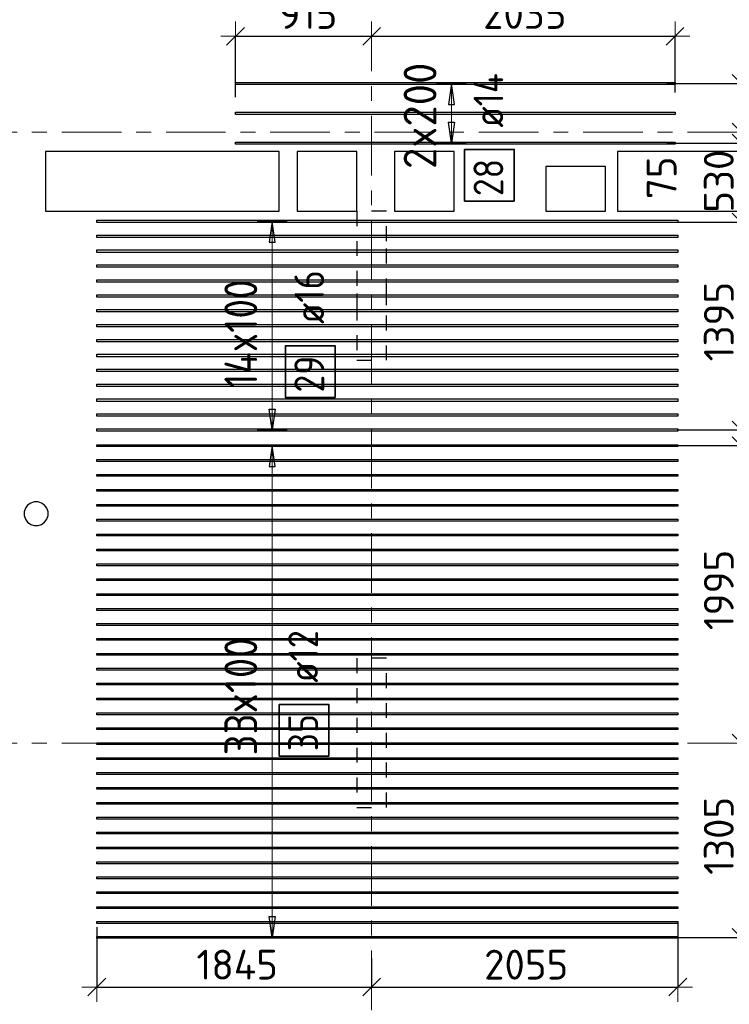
# Model space of a CAD drawing. Header units: metres. Extents: x -38 to 107, y -15 to 21.
# Tile 32 of 167: x 39.09 to 43.85, y 1.55 to 8.16. Entities that reach past the tile are written whole.
import ezdxf

# ---------------------------------------------------------------- set-up
doc = ezdxf.new("R2010")
doc.units = ezdxf.units.M
doc.header["$PDMODE"] = 65
for name, pattern in [('______11', [0.5, 0.4, -0.05, 0, -0.05]), ('______2', [0.0405, 0.03, -0.0105]), ('______5', [1.1, 0.8, -0.1, 0.1, -0.1])]:
    doc.linetypes.add(name, pattern=pattern)
for name, color, linetype, lineweight in [('XR$2$Осевая линия (1)', 7, '______5', 13), ('XR$4$Перекрытие (1)', 7, 'Continuous', 35), ('XR$4$Размерная линия (1)', 7, 'Continuous', 13)]:
    doc.layers.add(name, color=color, linetype=linetype, lineweight=lineweight)
doc.layers.add('XR$4$Арм.стержн.Доп. Арм верхн.зоны Х', color=7, linetype='Continuous', lineweight=35, true_color=0x8c8cff)
doc.layers.add('XR$6$Стена_ бетон несущ.', color=7, linetype='Continuous', lineweight=70, true_color=0xb4b496)
doc.styles.add('ISOCPEUR', font='txt')
doc.dimstyles.new('DIMSTYLE_3', dxfattribs={"dimtxt": 0.2, "dimasz": 0.2, "dimexe": 0, "dimexo": 0, "dimgap": 0.1, "dimtad": 2, "dimdec": 0, "dimlfac": 1000, "dimrnd": 5, "dimzin": 12, "dimdsep": 46, "dimtxsty": 'ISOCPEUR', "dimblk1": 'ALL_ML_STRICH', "dimblk2": 'ALL_ML_STRICH', "dimsah": 1, "dimcen": 0, "dimclrd": 7, "dimclre": 256, "dimclrt": 7, "dimadec": 0, "dimazin": 0, "dimtfac": 1, "dimtdec": 0, "dimtix": 1, "dimtmove": 2, "dimatfit": 3, "dimfxl": 0, "dimtzin": 0, "dimlwd": 0, "dimlwe": -3, "dimarcsym": 0})
doc.dimstyles.new('DIMSTYLE_33', dxfattribs={"dimtxt": 0.2, "dimasz": 0.2, "dimexe": 0, "dimexo": 0, "dimgap": 0.1, "dimtad": 2, "dimdec": 0, "dimlfac": 1000, "dimrnd": 5, "dimzin": 12, "dimdsep": 46, "dimtxsty": 'ISOCPEUR', "dimblk1": 'ALL_ML_STRICH', "dimblk2": 'ALL_ML_STRICH', "dimsah": 1, "dimcen": 0, "dimclrd": 7, "dimclre": 256, "dimclrt": 7, "dimadec": 0, "dimazin": 0, "dimtfac": 1, "dimtdec": 0, "dimtix": 1, "dimtmove": 2, "dimatfit": 3, "dimfxl": 0, "dimtvp": 1.2, "dimtzin": 0, "dimlwd": 0, "dimlwe": -3, "dimarcsym": 0})
doc.dimstyles.new('DIMSTYLE_34', dxfattribs={"dimtxt": 0.2, "dimasz": 0.2, "dimexe": 0, "dimexo": 0, "dimgap": 0.1, "dimtad": 0, "dimdec": 0, "dimlfac": 1000, "dimrnd": 5, "dimzin": 12, "dimdsep": 46, "dimtxsty": 'ISOCPEUR', "dimblk1": 'ALL_ML_STRICH', "dimblk2": 'ALL_ML_STRICH', "dimsah": 1, "dimcen": 0, "dimclrd": 7, "dimclre": 256, "dimclrt": 7, "dimadec": 0, "dimazin": 0, "dimtfac": 1, "dimtdec": 0, "dimtix": 1, "dimtmove": 2, "dimatfit": 3, "dimfxl": 0, "dimtvp": 1.2, "dimtzin": 0, "dimlwd": 0, "dimlwe": -3, "dimarcsym": 0})

# ---------------------------------------------------------------- blocks, each defined once
blk = doc.blocks.new('ALL_ML_STRICH')
at = {"color": 0, "linetype": 'ByBlock', "lineweight": -2}
for p, q in [((0, -0.5), (0, 0.5)), ((-1, 0), (0.5, 0)), ((-0.3, -0.3), (0.3, 0.3))]:
    blk.add_line(p, q, dxfattribs=at)
blk = doc.blocks.new('*D299')
at = {"layer": 'DEFPOINTS', "color": 7, "linetype": 'Continuous', "lineweight": 13, "transparency": 33554687}
for p in [(39.605, 2.0855), (41.45, 1.8746), (39.605, 1.6643)]:
    blk.add_point(p, dxfattribs=at)
at = {"layer": 'XR$4$Размерная линия (1)', "color": 9, "linetype": 'Continuous', "lineweight": -2, "true_color": 0xc7c7c7, "transparency": 33554687}
for p, q in [((39.605, 2.0655), (39.605, 1.6643)), ((41.45, 1.8546), (41.45, 1.6643))]:
    blk.add_line(p, q, dxfattribs=at)
at = {"layer": 'XR$4$Размерная линия (1)', "color": 7, "linetype": 'Continuous', "lineweight": -2, "transparency": 33554687}
blk.add_line((39.605, 1.6643), (41.45, 1.6643), dxfattribs=at)
at = {"layer": 'XR$4$Размерная линия (1)', "color": 7, "linetype": 'Continuous', "lineweight": 13, "transparency": 33554687, "xscale": 0.2, "yscale": 0.2, "zscale": 0.2, "rotation": 180}
blk.add_blockref('ALL_ML_STRICH', (39.605, 1.6643), dxfattribs=at)
at = {"layer": 'XR$4$Размерная линия (1)', "color": 7, "linetype": 'Continuous', "lineweight": 13, "transparency": 33554687, "xscale": 0.2, "yscale": 0.2, "zscale": 0.2}
blk.add_blockref('ALL_ML_STRICH', (41.45, 1.6643), dxfattribs=at)
at = {"layer": 'XR$4$Размерная линия (1)', "color": 7, "linetype": 'Continuous', "lineweight": 13, "transparency": 33554687, "insert": (40.5475, 1.8143), "char_height": 0.2, "width": 0.8, "attachment_point": 5, "style": 'ISOCPEUR'}
blk.add_mtext('\\A1;{1845}', dxfattribs=at)
blk = doc.blocks.new('*D300')
at = {"layer": 'DEFPOINTS', "color": 7, "linetype": 'Continuous', "lineweight": 13, "transparency": 33554687}
for p in [(43.505, 2.1098), (41.45, 1.8746), (41.45, 1.6643)]:
    blk.add_point(p, dxfattribs=at)
at = {"layer": 'XR$4$Размерная линия (1)', "color": 9, "linetype": 'Continuous', "lineweight": -2, "true_color": 0xc7c7c7, "transparency": 33554687}
for p, q in [((43.505, 2.0898), (43.505, 1.6643)), ((41.45, 1.8546), (41.45, 1.6643))]:
    blk.add_line(p, q, dxfattribs=at)
at = {"layer": 'XR$4$Размерная линия (1)', "color": 7, "linetype": 'Continuous', "lineweight": -2, "transparency": 33554687}
blk.add_line((41.45, 1.6643), (43.505, 1.6643), dxfattribs=at)
at = {"layer": 'XR$4$Размерная линия (1)', "color": 7, "linetype": 'Continuous', "lineweight": 13, "transparency": 33554687, "xscale": 0.2, "yscale": 0.2, "zscale": 0.2, "rotation": 180}
blk.add_blockref('ALL_ML_STRICH', (41.45, 1.6643), dxfattribs=at)
at = {"layer": 'XR$4$Размерная линия (1)', "color": 7, "linetype": 'Continuous', "lineweight": 13, "transparency": 33554687, "xscale": 0.2, "yscale": 0.2, "zscale": 0.2}
blk.add_blockref('ALL_ML_STRICH', (43.505, 1.6643), dxfattribs=at)
at = {"layer": 'XR$4$Размерная линия (1)', "color": 7, "linetype": 'Continuous', "lineweight": 13, "transparency": 33554687, "insert": (42.4875, 1.8143), "char_height": 0.2, "width": 0.8, "attachment_point": 5, "style": 'ISOCPEUR'}
blk.add_mtext('\\A1;{2055}', dxfattribs=at)
blk = doc.blocks.new('*D387')
at = {"layer": 'DEFPOINTS', "color": 7, "linetype": 'Continuous', "lineweight": 13, "transparency": 33554687}
for p in [(40.5369, 8.0441), (41.45, 8.0213), (40.5369, 7.6158)]:
    blk.add_point(p, dxfattribs=at)
at = {"layer": 'XR$4$Размерная линия (1)', "color": 9, "linetype": 'Continuous', "lineweight": -2, "true_color": 0xc7c7c7, "transparency": 33554687}
for p, q in [((40.5369, 7.6358), (40.5369, 8.0441)), ((41.45, 8.0413), (41.45, 8.0441))]:
    blk.add_line(p, q, dxfattribs=at)
at = {"layer": 'XR$4$Размерная линия (1)', "color": 7, "linetype": 'Continuous', "lineweight": -2, "transparency": 33554687}
blk.add_line((40.5369, 8.0441), (41.45, 8.0441), dxfattribs=at)
at = {"layer": 'XR$4$Размерная линия (1)', "color": 7, "linetype": 'Continuous', "lineweight": 13, "transparency": 33554687, "xscale": 0.2, "yscale": 0.2, "zscale": 0.2, "rotation": 180}
blk.add_blockref('ALL_ML_STRICH', (40.5369, 8.0441), dxfattribs=at)
at = {"layer": 'XR$4$Размерная линия (1)', "color": 7, "linetype": 'Continuous', "lineweight": 13, "transparency": 33554687, "xscale": 0.2, "yscale": 0.2, "zscale": 0.2}
blk.add_blockref('ALL_ML_STRICH', (41.45, 8.0441), dxfattribs=at)
at = {"layer": 'XR$4$Размерная линия (1)', "color": 7, "linetype": 'Continuous', "lineweight": 13, "transparency": 33554687, "insert": (41.0234, 8.1941), "char_height": 0.2, "width": 0.6, "attachment_point": 5, "style": 'ISOCPEUR'}
blk.add_mtext('\\A1;{915}', dxfattribs=at)
blk = doc.blocks.new('*D388')
at = {"layer": 'DEFPOINTS', "color": 7, "linetype": 'Continuous', "lineweight": 13, "transparency": 33554687}
for p in [(41.45, 8.0441), (41.45, 8.0213), (43.4869, 7.6462)]:
    blk.add_point(p, dxfattribs=at)
at = {"layer": 'XR$4$Размерная линия (1)', "color": 9, "linetype": 'Continuous', "lineweight": -2, "true_color": 0xc7c7c7, "transparency": 33554687}
for p, q in [((41.45, 8.0413), (41.45, 8.0441)), ((43.4869, 7.6662), (43.4869, 8.0441))]:
    blk.add_line(p, q, dxfattribs=at)
at = {"layer": 'XR$4$Размерная линия (1)', "color": 7, "linetype": 'Continuous', "lineweight": -2, "transparency": 33554687}
blk.add_line((41.45, 8.0441), (43.4869, 8.0441), dxfattribs=at)
at = {"layer": 'XR$4$Размерная линия (1)', "color": 7, "linetype": 'Continuous', "lineweight": 13, "transparency": 33554687, "xscale": 0.2, "yscale": 0.2, "zscale": 0.2, "rotation": 180}
blk.add_blockref('ALL_ML_STRICH', (41.45, 8.0441), dxfattribs=at)
at = {"layer": 'XR$4$Размерная линия (1)', "color": 7, "linetype": 'Continuous', "lineweight": 13, "transparency": 33554687, "xscale": 0.2, "yscale": 0.2, "zscale": 0.2}
blk.add_blockref('ALL_ML_STRICH', (43.4869, 8.0441), dxfattribs=at)
at = {"layer": 'XR$4$Размерная линия (1)', "color": 7, "linetype": 'Continuous', "lineweight": 13, "transparency": 33554687, "insert": (42.4784, 8.1941), "char_height": 0.2, "width": 0.8, "attachment_point": 5, "style": 'ISOCPEUR'}
blk.add_mtext('\\A1;{2035}', dxfattribs=at)
blk = doc.blocks.new('*D593')
at = {"layer": 'DEFPOINTS', "color": 7, "linetype": 'Continuous', "lineweight": 13, "transparency": 33554687}
for p in [(44.175, 3.3), (43.4046, 1.9972), (43.9306, 1.9972)]:
    blk.add_point(p, dxfattribs=at)
at = {"layer": 'XR$4$Размерная линия (1)', "color": 9, "linetype": 'Continuous', "lineweight": -2, "true_color": 0xc7c7c7, "transparency": 33554687}
for p, q in [((44.155, 3.3), (43.9306, 3.3)), ((43.4246, 1.9972), (43.9306, 1.9972))]:
    blk.add_line(p, q, dxfattribs=at)
at = {"layer": 'XR$4$Размерная линия (1)', "color": 7, "linetype": 'Continuous', "lineweight": -2, "transparency": 33554687}
blk.add_line((43.9306, 1.9972), (43.9306, 3.3), dxfattribs=at)
at = {"layer": 'XR$4$Размерная линия (1)', "color": 7, "linetype": 'Continuous', "lineweight": 13, "transparency": 33554687, "xscale": 0.2, "yscale": 0.2, "zscale": 0.2}
for p, rotation in [((43.9306, 3.3), 90), ((43.9306, 1.9972), 270)]:
    blk.add_blockref('ALL_ML_STRICH', p, dxfattribs=dict(at, rotation=rotation))
at = {"layer": 'XR$4$Размерная линия (1)', "color": 7, "linetype": 'Continuous', "lineweight": 13, "transparency": 33554687, "insert": (43.7806, 2.6786), "char_height": 0.2, "width": 0.8, "attachment_point": 5, "rotation": 90, "style": 'ISOCPEUR'}
blk.add_mtext('\\A1;{1305}', dxfattribs=at)
blk = doc.blocks.new('*D594')
at = {"layer": 'DEFPOINTS', "color": 7, "linetype": 'Continuous', "lineweight": 13, "transparency": 33554687}
for p in [(43.4646, 5.2972), (43.9306, 3.3), (44.175, 3.3)]:
    blk.add_point(p, dxfattribs=at)
at = {"layer": 'XR$4$Размерная линия (1)', "color": 9, "linetype": 'Continuous', "lineweight": -2, "true_color": 0xc7c7c7, "transparency": 33554687}
for p, q in [((43.4846, 5.2972), (43.9306, 5.2972)), ((44.155, 3.3), (43.9306, 3.3))]:
    blk.add_line(p, q, dxfattribs=at)
at = {"layer": 'XR$4$Размерная линия (1)', "color": 7, "linetype": 'Continuous', "lineweight": -2, "transparency": 33554687}
blk.add_line((43.9306, 3.3), (43.9306, 5.2972), dxfattribs=at)
at = {"layer": 'XR$4$Размерная линия (1)', "color": 7, "linetype": 'Continuous', "lineweight": 13, "transparency": 33554687, "xscale": 0.2, "yscale": 0.2, "zscale": 0.2}
for p, rotation in [((43.9306, 5.2972), 90), ((43.9306, 3.3), 270)]:
    blk.add_blockref('ALL_ML_STRICH', p, dxfattribs=dict(at, rotation=rotation))
at = {"layer": 'XR$4$Размерная линия (1)', "color": 7, "linetype": 'Continuous', "lineweight": 13, "transparency": 33554687, "insert": (43.7806, 4.3286), "char_height": 0.2, "width": 0.8, "attachment_point": 5, "rotation": 90, "style": 'ISOCPEUR'}
blk.add_mtext('\\A1;{1995}', dxfattribs=at)
blk = doc.blocks.new('*D595')
at = {"layer": 'DEFPOINTS', "color": 7, "linetype": 'Continuous', "lineweight": 13, "transparency": 33554687}
for p in [(43.4814, 5.4022), (43.4646, 5.2972), (43.9306, 5.2972)]:
    blk.add_point(p, dxfattribs=at)
at = {"layer": 'XR$4$Размерная линия (1)', "color": 9, "linetype": 'Continuous', "lineweight": -2, "true_color": 0xc7c7c7, "transparency": 33554687}
for p, q in [((43.5014, 5.4022), (43.9306, 5.4022)), ((43.4846, 5.2972), (43.9306, 5.2972))]:
    blk.add_line(p, q, dxfattribs=at)
at = {"layer": 'XR$4$Размерная линия (1)', "color": 7, "linetype": 'Continuous', "lineweight": -2, "transparency": 33554687}
blk.add_line((43.9306, 5.2972), (43.9306, 5.4022), dxfattribs=at)
at = {"layer": 'XR$4$Размерная линия (1)', "color": 7, "linetype": 'Continuous', "lineweight": 13, "transparency": 33554687, "xscale": 0.2, "yscale": 0.2, "zscale": 0.2}
for p, rotation in [((43.9306, 5.4022), 90), ((43.9306, 5.2972), 270)]:
    blk.add_blockref('ALL_ML_STRICH', p, dxfattribs=dict(at, rotation=rotation))
at = {"layer": 'XR$4$Размерная линия (1)', "color": 7, "linetype": 'Continuous', "lineweight": 13, "transparency": 33554687, "insert": (44.2242, 5.0857), "char_height": 0.2, "width": 0.6, "attachment_point": 5, "rotation": 90, "style": 'ISOCPEUR'}
blk.add_mtext('\\A1;{105}', dxfattribs=at)
blk = doc.blocks.new('*D596')
at = {"layer": 'DEFPOINTS', "color": 7, "linetype": 'Continuous', "lineweight": 13, "transparency": 33554687}
for p in [(43.337, 6.7972), (43.4814, 5.4022), (43.9306, 5.4022)]:
    blk.add_point(p, dxfattribs=at)
at = {"layer": 'XR$4$Размерная линия (1)', "color": 9, "linetype": 'Continuous', "lineweight": -2, "true_color": 0xc7c7c7, "transparency": 33554687}
for p, q in [((43.357, 6.7972), (43.9306, 6.7972)), ((43.5014, 5.4022), (43.9306, 5.4022))]:
    blk.add_line(p, q, dxfattribs=at)
at = {"layer": 'XR$4$Размерная линия (1)', "color": 7, "linetype": 'Continuous', "lineweight": -2, "transparency": 33554687}
blk.add_line((43.9306, 5.4022), (43.9306, 6.7972), dxfattribs=at)
at = {"layer": 'XR$4$Размерная линия (1)', "color": 7, "linetype": 'Continuous', "lineweight": 13, "transparency": 33554687, "xscale": 0.2, "yscale": 0.2, "zscale": 0.2}
for p, rotation in [((43.9306, 6.7972), 90), ((43.9306, 5.4022), 270)]:
    blk.add_blockref('ALL_ML_STRICH', p, dxfattribs=dict(at, rotation=rotation))
at = {"layer": 'XR$4$Размерная линия (1)', "color": 7, "linetype": 'Continuous', "lineweight": 13, "transparency": 33554687, "insert": (43.7806, 6.1297), "char_height": 0.2, "width": 0.8, "attachment_point": 5, "rotation": 90, "style": 'ISOCPEUR'}
blk.add_mtext('\\A1;{1395}', dxfattribs=at)
blk = doc.blocks.new('*D597')
at = {"layer": 'DEFPOINTS', "color": 7, "linetype": 'Continuous', "lineweight": 13, "transparency": 33554687}
for p in [(43.4124, 7.3272), (43.337, 6.7972), (43.9306, 6.7972)]:
    blk.add_point(p, dxfattribs=at)
at = {"layer": 'XR$4$Размерная линия (1)', "color": 9, "linetype": 'Continuous', "lineweight": -2, "true_color": 0xc7c7c7, "transparency": 33554687}
for p, q in [((43.4324, 7.3272), (43.9306, 7.3272)), ((43.357, 6.7972), (43.9306, 6.7972))]:
    blk.add_line(p, q, dxfattribs=at)
at = {"layer": 'XR$4$Размерная линия (1)', "color": 7, "linetype": 'Continuous', "lineweight": -2, "transparency": 33554687}
blk.add_line((43.9306, 6.7972), (43.9306, 7.3272), dxfattribs=at)
at = {"layer": 'XR$4$Размерная линия (1)', "color": 7, "linetype": 'Continuous', "lineweight": 13, "transparency": 33554687, "xscale": 0.2, "yscale": 0.2, "zscale": 0.2}
for p, rotation in [((43.9306, 7.3272), 90), ((43.9306, 6.7972), 270)]:
    blk.add_blockref('ALL_ML_STRICH', p, dxfattribs=dict(at, rotation=rotation))
at = {"layer": 'XR$4$Размерная линия (1)', "color": 7, "linetype": 'Continuous', "lineweight": 13, "transparency": 33554687, "insert": (43.7806, 7.0722), "char_height": 0.2, "width": 0.6, "attachment_point": 5, "rotation": 90, "style": 'ISOCPEUR'}
blk.add_mtext('\\A1;{530}', dxfattribs=at)
blk = doc.blocks.new('*D598')
at = {"layer": 'DEFPOINTS', "color": 7, "linetype": 'Continuous', "lineweight": 13, "transparency": 33554687}
for p in [(43.8915, 7.4), (43.4124, 7.3272), (43.9306, 7.3272)]:
    blk.add_point(p, dxfattribs=at)
at = {"layer": 'XR$4$Размерная линия (1)', "color": 9, "linetype": 'Continuous', "lineweight": -2, "true_color": 0xc7c7c7, "transparency": 33554687}
for p, q in [((43.9115, 7.4), (43.9306, 7.4)), ((43.4324, 7.3272), (43.9306, 7.3272))]:
    blk.add_line(p, q, dxfattribs=at)
at = {"layer": 'XR$4$Размерная линия (1)', "color": 7, "linetype": 'Continuous', "lineweight": -2, "transparency": 33554687}
blk.add_line((43.9306, 7.3272), (43.9306, 7.4), dxfattribs=at)
at = {"layer": 'XR$4$Размерная линия (1)', "color": 7, "linetype": 'Continuous', "lineweight": 13, "transparency": 33554687, "xscale": 0.2, "yscale": 0.2, "zscale": 0.2}
for p, rotation in [((43.9306, 7.3272), 270), ((43.9306, 7.4), 90)]:
    blk.add_blockref('ALL_ML_STRICH', p, dxfattribs=dict(at, rotation=rotation))
at = {"layer": 'XR$4$Размерная линия (1)', "color": 7, "linetype": 'Continuous', "lineweight": 13, "transparency": 33554687, "insert": (43.3971, 7.0946), "char_height": 0.2, "width": 0.4, "attachment_point": 5, "rotation": 90, "style": 'ISOCPEUR'}
blk.add_mtext('\\A1;{75}', dxfattribs=at)
blk = doc.blocks.new('*D599')
at = {"layer": 'DEFPOINTS', "color": 7, "linetype": 'Continuous', "lineweight": 13, "transparency": 33554687}
for p in [(43.4124, 7.7272), (43.8915, 7.4), (43.9306, 7.4)]:
    blk.add_point(p, dxfattribs=at)
at = {"layer": 'XR$4$Размерная линия (1)', "color": 9, "linetype": 'Continuous', "lineweight": -2, "true_color": 0xc7c7c7, "transparency": 33554687}
for p, q in [((43.4324, 7.7272), (43.9306, 7.7272)), ((43.9115, 7.4), (43.9306, 7.4))]:
    blk.add_line(p, q, dxfattribs=at)
at = {"layer": 'XR$4$Размерная линия (1)', "color": 7, "linetype": 'Continuous', "lineweight": -2, "transparency": 33554687}
blk.add_line((43.9306, 7.4), (43.9306, 7.7272), dxfattribs=at)
at = {"layer": 'XR$4$Размерная линия (1)', "color": 7, "linetype": 'Continuous', "lineweight": 13, "transparency": 33554687, "xscale": 0.2, "yscale": 0.2, "zscale": 0.2}
for p, rotation in [((43.9306, 7.7272), 90), ((43.9306, 7.4), 270)]:
    blk.add_blockref('ALL_ML_STRICH', p, dxfattribs=dict(at, rotation=rotation))
at = {"layer": 'XR$4$Размерная линия (1)', "color": 7, "linetype": 'Continuous', "lineweight": 13, "transparency": 33554687, "insert": (44.1815, 7.0853), "char_height": 0.2, "width": 0.6, "attachment_point": 5, "rotation": 90, "style": 'ISOCPEUR'}
blk.add_mtext('\\A1;{325}', dxfattribs=at)

msp = doc.modelspace()

# ---------------------------------------------------------------- linework, layer by layer
at = {"layer": 'XR$2$Осевая линия (1)', "color": 253, "linetype": '______11', "lineweight": 13, "true_color": 0xa0a0a0, "transparency": 33554687}
for p, q in [((41.45, -3.39), (41.45, 8.13)), ((-2.63, 7.4), (62.6, 7.4)), ((-2.63, 3.3), (62.6, 3.3))]:
    msp.add_line(p, q, dxfattribs=at)
at = {"layer": 'XR$4$Арм.стержн.Доп. Арм верхн.зоны Х', "color": 253, "linetype": 'Continuous', "lineweight": -3, "true_color": 0xa0a0a0, "transparency": 33554687}
for p, q in [((41.9853, 7.7272), (41.8853, 7.7272)), ((41.9853, 7.7272), (42.0853, 7.7272)), ((41.9853, 7.3272), (41.8853, 7.3272)), ((41.9853, 7.3272), (42.0853, 7.3272)), ((40.7821, 6.8022), (40.6821, 6.8022)), ((40.7821, 6.8022), (40.8821, 6.8022)), ((40.7821, 5.4022), (40.6821, 5.4022)), ((40.7821, 5.4022), (40.8821, 5.4022)), ((40.7821, 5.2972), (40.6821, 5.2972)), ((40.7821, 5.2972), (40.8821, 5.2972)), ((40.7821, 1.9972), (40.6821, 1.9972)), ((40.7821, 1.9972), (40.8821, 1.9972))]:
    msp.add_line(p, q, dxfattribs=at)
at = {"layer": 'XR$4$Арм.стержн.Доп. Арм верхн.зоны Х', "color": 7, "linetype": 'Continuous', "lineweight": 25, "transparency": 33554687}
for p, q in [((41.9853, 7.7272), (41.9653, 7.5872)), ((42.0053, 7.5872), (41.9853, 7.7272)), ((41.9653, 7.5872), (42.0053, 7.5872)), ((41.9853, 7.3272), (41.9653, 7.4672)), ((41.9653, 7.4672), (42.0053, 7.4672)), ((42.0053, 7.4672), (41.9853, 7.3272)), ((40.7821, 6.8022), (40.7621, 6.6622)), ((40.8021, 6.6622), (40.7821, 6.8022)), ((40.7621, 6.6622), (40.8021, 6.6622)), ((40.7821, 5.4022), (40.7621, 5.5422)), ((40.7621, 5.5422), (40.8021, 5.5422)), ((40.8021, 5.5422), (40.7821, 5.4022)), ((40.7821, 5.2972), (40.7621, 5.1572)), ((40.8021, 5.1572), (40.7821, 5.2972)), ((40.7621, 5.1572), (40.8021, 5.1572)), ((40.7821, 1.9972), (40.7621, 2.1372)), ((40.7621, 2.1372), (40.8021, 2.1372)), ((40.8021, 2.1372), (40.7821, 1.9972))]:
    msp.add_line(p, q, dxfattribs=at)
at = {"layer": 'XR$4$Арм.стержн.Доп. Арм верхн.зоны Х', "color": 7, "linetype": 'Continuous', "lineweight": 13, "transparency": 33554687}
for p, q in [((41.9853, 7.7272), (41.9853, 7.7272)), ((41.9853, 7.3272), (41.9853, 7.7272)), ((41.9853, 7.3272), (41.9853, 7.3272)), ((40.7821, 6.8022), (40.7821, 6.8022)), ((40.7821, 5.4022), (40.7821, 6.8022)), ((40.7821, 5.4022), (40.7821, 5.4022)), ((40.7821, 5.2972), (40.7821, 5.2972)), ((40.7821, 1.9972), (40.7821, 5.2972)), ((40.7821, 1.9972), (40.7821, 1.9972))]:
    msp.add_line(p, q, dxfattribs=at)
at = {"layer": 'XR$4$Арм.стержн.Доп. Арм верхн.зоны Х', "color": 7, "linetype": 'Continuous', "lineweight": 25, "transparency": 33554687}
for points in [[(43.4869, 7.7202), (40.5369, 7.7202), (40.5369, 7.7342), (43.4869, 7.7342), (43.4869, 7.7202)], [(43.4869, 7.5202), (40.5369, 7.5202), (40.5369, 7.5342), (43.4869, 7.5342), (43.4869, 7.5202)], [(43.4869, 7.3202), (40.5369, 7.3202), (40.5369, 7.3342), (43.4869, 7.3342), (43.4869, 7.3202)], [(43.505, 6.7942), (39.605, 6.7942), (39.605, 6.8102), (43.505, 6.8102), (43.505, 6.7942)], [(43.505, 6.6942), (39.605, 6.6942), (39.605, 6.7102), (43.505, 6.7102), (43.505, 6.6942)], [(43.505, 6.5942), (39.605, 6.5942), (39.605, 6.6102), (43.505, 6.6102), (43.505, 6.5942)], [(43.505, 6.4942), (39.605, 6.4942), (39.605, 6.5102), (43.505, 6.5102), (43.505, 6.4942)], [(43.505, 6.3942), (39.605, 6.3942), (39.605, 6.4102), (43.505, 6.4102), (43.505, 6.3942)], [(43.505, 6.2942), (39.605, 6.2942), (39.605, 6.3102), (43.505, 6.3102), (43.505, 6.2942)], [(43.505, 6.1942), (39.605, 6.1942), (39.605, 6.2102), (43.505, 6.2102), (43.505, 6.1942)], [(43.505, 6.0942), (39.605, 6.0942), (39.605, 6.1102), (43.505, 6.1102), (43.505, 6.0942)], [(43.505, 5.9942), (39.605, 5.9942), (39.605, 6.0102), (43.505, 6.0102), (43.505, 5.9942)], [(43.505, 5.8942), (39.605, 5.8942), (39.605, 5.9102), (43.505, 5.9102), (43.505, 5.8942)], [(43.505, 5.7942), (39.605, 5.7942), (39.605, 5.8102), (43.505, 5.8102), (43.505, 5.7942)], [(43.505, 5.6942), (39.605, 5.6942), (39.605, 5.7102), (43.505, 5.7102), (43.505, 5.6942)], [(43.505, 5.5942), (39.605, 5.5942), (39.605, 5.6102), (43.505, 5.6102), (43.505, 5.5942)], [(43.505, 5.4942), (39.605, 5.4942), (39.605, 5.5102), (43.505, 5.5102), (43.505, 5.4942)], [(43.505, 5.3942), (39.605, 5.3942), (39.605, 5.4102), (43.505, 5.4102), (43.505, 5.3942)]]:
    msp.add_lwpolyline(points, dxfattribs=at)
at = {"layer": 'XR$4$Арм.стержн.Доп. Арм верхн.зоны Х', "color": 7, "linetype": 'Continuous', "lineweight": 35, "transparency": 33554687}
for points in [[(42.4075, 6.9381), (42.4075, 7.2848), (42.0741, 7.2848), (42.0741, 6.9381), (42.4075, 6.9381)], [(41.205, 5.6207), (41.205, 5.9673), (40.8716, 5.9673), (40.8716, 5.6207), (41.205, 5.6207)], [(41.1634, 3.2131), (41.1634, 3.5598), (40.8301, 3.5598), (40.8301, 3.2131), (41.1634, 3.2131)]]:
    msp.add_lwpolyline(points, dxfattribs=at)
at = {"layer": 'XR$4$Арм.стержн.Доп. Арм верхн.зоны Х', "color": 34, "linetype": 'Continuous', "lineweight": 25, "transparency": 33554687}
for points in [[(43.505, 5.2912), (39.605, 5.2912), (39.605, 5.3032), (43.505, 5.3032), (43.505, 5.2912)], [(43.505, 5.1912), (39.605, 5.1912), (39.605, 5.2032), (43.505, 5.2032), (43.505, 5.1912)], [(43.505, 5.0912), (39.605, 5.0912), (39.605, 5.1032), (43.505, 5.1032), (43.505, 5.0912)], [(43.505, 4.9912), (39.605, 4.9912), (39.605, 5.0032), (43.505, 5.0032), (43.505, 4.9912)], [(43.505, 4.8912), (39.605, 4.8912), (39.605, 4.9032), (43.505, 4.9032), (43.505, 4.8912)], [(43.505, 4.7912), (39.605, 4.7912), (39.605, 4.8032), (43.505, 4.8032), (43.505, 4.7912)], [(43.505, 4.6912), (39.605, 4.6912), (39.605, 4.7032), (43.505, 4.7032), (43.505, 4.6912)], [(43.505, 4.5912), (39.605, 4.5912), (39.605, 4.6032), (43.505, 4.6032), (43.505, 4.5912)], [(43.505, 4.4912), (39.605, 4.4912), (39.605, 4.5032), (43.505, 4.5032), (43.505, 4.4912)], [(43.505, 4.3912), (39.605, 4.3912), (39.605, 4.4032), (43.505, 4.4032), (43.505, 4.3912)], [(43.505, 4.2912), (39.605, 4.2912), (39.605, 4.3032), (43.505, 4.3032), (43.505, 4.2912)], [(43.505, 4.1912), (39.605, 4.1912), (39.605, 4.2032), (43.505, 4.2032), (43.505, 4.1912)], [(43.505, 4.0912), (39.605, 4.0912), (39.605, 4.1032), (43.505, 4.1032), (43.505, 4.0912)], [(43.505, 3.9912), (39.605, 3.9912), (39.605, 4.0032), (43.505, 4.0032), (43.505, 3.9912)], [(43.505, 3.8912), (39.605, 3.8912), (39.605, 3.9032), (43.505, 3.9032), (43.505, 3.8912)], [(43.505, 3.7912), (39.605, 3.7912), (39.605, 3.8032), (43.505, 3.8032), (43.505, 3.7912)], [(43.505, 3.6912), (39.605, 3.6912), (39.605, 3.7032), (43.505, 3.7032), (43.505, 3.6912)], [(43.505, 3.5912), (39.605, 3.5912), (39.605, 3.6032), (43.505, 3.6032), (43.505, 3.5912)], [(43.505, 3.4912), (39.605, 3.4912), (39.605, 3.5032), (43.505, 3.5032), (43.505, 3.4912)], [(43.505, 3.3912), (39.605, 3.3912), (39.605, 3.4032), (43.505, 3.4032), (43.505, 3.3912)], [(43.505, 3.2912), (39.605, 3.2912), (39.605, 3.3032), (43.505, 3.3032), (43.505, 3.2912)], [(43.505, 3.1912), (39.605, 3.1912), (39.605, 3.2032), (43.505, 3.2032), (43.505, 3.1912)], [(43.505, 3.0912), (39.605, 3.0912), (39.605, 3.1032), (43.505, 3.1032), (43.505, 3.0912)], [(43.505, 2.9912), (39.605, 2.9912), (39.605, 3.0032), (43.505, 3.0032), (43.505, 2.9912)], [(43.505, 2.8912), (39.605, 2.8912), (39.605, 2.9032), (43.505, 2.9032), (43.505, 2.8912)], [(43.505, 2.7912), (39.605, 2.7912), (39.605, 2.8032), (43.505, 2.8032), (43.505, 2.7912)], [(43.505, 2.6912), (39.605, 2.6912), (39.605, 2.7032), (43.505, 2.7032), (43.505, 2.6912)], [(43.505, 2.5912), (39.605, 2.5912), (39.605, 2.6032), (43.505, 2.6032), (43.505, 2.5912)], [(43.505, 2.4912), (39.605, 2.4912), (39.605, 2.5032), (43.505, 2.5032), (43.505, 2.4912)], [(43.505, 2.3912), (39.605, 2.3912), (39.605, 2.4032), (43.505, 2.4032), (43.505, 2.3912)], [(43.505, 2.2912), (39.605, 2.2912), (39.605, 2.3032), (43.505, 2.3032), (43.505, 2.2912)], [(43.505, 2.1912), (39.605, 2.1912), (39.605, 2.2032), (43.505, 2.2032), (43.505, 2.1912)], [(43.505, 2.0912), (39.605, 2.0912), (39.605, 2.1032), (43.505, 2.1032), (43.505, 2.0912)], [(43.505, 1.9912), (39.605, 1.9912), (39.605, 2.0032), (43.505, 2.0032), (43.505, 1.9912)]]:
    msp.add_lwpolyline(points, dxfattribs=at)
at = {"layer": 'XR$4$Перекрытие (1)', "color": 7, "linetype": 'Continuous', "lineweight": 25, "transparency": 33554687}
for p, q in [((39.26, 7.2702), (39.26, 6.8702)), ((40.83, 7.2702), (39.26, 7.2702)), ((40.83, 6.8702), (40.83, 7.2702)), ((40.9501, 7.2702), (40.9501, 6.8702)), ((41.3501, 7.2702), (40.9501, 7.2702)), ((41.3501, 6.8702), (41.3501, 7.2702)), ((41.6039, 7.2702), (41.6039, 6.8702)), ((42.0039, 7.2702), (41.6039, 7.2702)), ((42.0039, 6.8702), (42.0039, 7.2702)), ((43.1, 7.2702), (43.1, 6.8702)), ((44.4, 7.2702), (43.1, 7.2702)), ((42.62, 7.1702), (42.62, 6.8702)), ((43.02, 7.1702), (42.62, 7.1702)), ((43.02, 6.8702), (43.02, 7.1702)), ((39.26, 6.8702), (40.83, 6.8702)), ((40.9501, 6.8702), (41.3501, 6.8702)), ((41.6039, 6.8702), (42.0039, 6.8702)), ((42.62, 6.8702), (43.02, 6.8702)), ((43.1, 6.8702), (44.4, 6.8702)), ((39.141, 4.897), (39.1262, 4.8766)), ((39.1614, 4.9118), (39.141, 4.897)), ((39.1854, 4.9196), (39.1614, 4.9118)), ((39.2106, 4.9196), (39.1854, 4.9196)), ((39.2346, 4.9118), (39.2106, 4.9196)), ((39.2551, 4.897), (39.2346, 4.9118)), ((39.2699, 4.8766), (39.2551, 4.897)), ((39.1262, 4.8766), (39.1184, 4.8526)), ((39.1184, 4.8526), (39.1184, 4.8273)), ((39.1184, 4.8273), (39.1262, 4.8033)), ((39.2777, 4.8526), (39.2699, 4.8766)), ((39.2699, 4.8033), (39.2777, 4.8273)), ((39.2777, 4.8273), (39.2777, 4.8526)), ((39.1262, 4.8033), (39.141, 4.7829)), ((39.141, 4.7829), (39.1614, 4.7681)), ((39.1614, 4.7681), (39.1854, 4.7603)), ((39.1854, 4.7603), (39.2106, 4.7603)), ((39.2106, 4.7603), (39.2346, 4.7681)), ((39.2346, 4.7681), (39.2551, 4.7829)), ((39.2551, 4.7829), (39.2699, 4.8033))]:
    msp.add_line(p, q, dxfattribs=at)
at = {"layer": 'XR$6$Стена_ бетон несущ.', "color": 253, "linetype": '______2', "lineweight": -3, "true_color": 0xa0a0a0, "transparency": 33554687}
for p, q in [((41.55, 6.87), (41.35, 6.87)), ((41.35, 6.87), (41.35, 6.67)), ((41.55, 6.67), (41.55, 6.87)), ((41.35, 6.67), (41.35, 6.3176)), ((41.55, 6.3194), (41.55, 6.67)), ((41.35, 6.3176), (41.35, 6.2376)), ((41.55, 6.2394), (41.55, 6.3194)), ((41.35, 6.2376), (41.35, 5.87)), ((41.55, 5.87), (41.55, 6.2394)), ((41.35, 5.87), (41.55, 5.87)), ((41.55, 3.87), (41.35, 3.87)), ((41.35, 3.87), (41.35, 2.87)), ((41.55, 2.87), (41.55, 3.87)), ((41.35, 2.87), (41.55, 2.87))]:
    msp.add_line(p, q, dxfattribs=at)

# ---------------------------------------------------------------- texts
at = {"layer": 'XR$4$Арм.стержн.Доп. Арм верхн.зоны Х', "color": 7, "linetype": 'Continuous', "lineweight": 13, "transparency": 33554687, "char_height": 0.22, "attachment_point": 7, "rotation": 90, "style": 'ISOCPEUR'}
for s, insert, width in [('\\W0.95;2x200', (41.8853, 7.1532), 0.873359), ('\\W0.87;14x100', (40.6821, 5.6842), 0.952835), ('\\W0.91;33x100', (40.6821, 3.2182), 0.979318)]:
    msp.add_mtext(s, dxfattribs=dict(at, insert=insert, width=width))
at = {"layer": 'XR$4$Арм.стержн.Доп. Арм верхн.зоны Х', "color": 7, "linetype": 'Continuous', "lineweight": 25, "transparency": 33554687, "char_height": 0.2, "attachment_point": 7, "rotation": 90, "style": 'ISOCPEUR'}
for s, insert, width in [('\\W0.89; ø14 ', (42.3341, 7.3181), 0.769432), ('\\W0.87;28', (42.3341, 6.9715), 0.367208), ('\\W0.89; ø16 ', (41.1316, 6.0007), 0.749105), ('\\W0.87;29', (41.1316, 5.654), 0.367208), ('\\W0.89; ø12 ', (41.0901, 3.5931), 0.749105), ('\\W0.87;35', (41.0901, 3.2465), 0.367208)]:
    msp.add_mtext(s, dxfattribs=dict(at, insert=insert, width=width))

# ---------------------------------------------------------------- dimensions: what is measured, and where the dimension line sits
at = {"layer": 'XR$4$Размерная линия (1)', "color": 7, "linetype": 'Continuous', "lineweight": 13, "transparency": 33554687}
for base, p1, p2, picture, middle in [((41.45, 8.0441), (40.5369, 7.6358), (41.45, 8.0413), '*D387', (41.0234, 8.1941)), ((43.4869, 8.0441), (41.45, 8.0413), (43.4869, 7.6662), '*D388', (42.4784, 8.1941)), ((41.45, 1.6643), (39.605, 2.0655), (41.45, 1.8546), '*D299', (40.5475, 1.8143)), ((43.505, 1.6643), (41.45, 1.8546), (43.505, 2.0898), '*D300', (42.4875, 1.8143))]:
    dim = msp.add_linear_dim(base=base, p1=p1, p2=p2, dimstyle='DIMSTYLE_3', override={"dimpost": '<>', "dimclrd": 7, "dimclre": 9, "dimclrt": 7, "dimlwd": 0, "dimlwe": 65533}, dxfattribs=at)
    dim.commit()
    dim.dimension.update_dxf_attribs({"geometry": picture, "text_midpoint": middle, "dimtype": 160})
for base, p1, p2, dimstyle, picture, middle in [((43.9306, 7.7272), (43.9115, 7.4), (43.4324, 7.7272), 'DIMSTYLE_34', '*D599', (44.1815, 7.0853)), ((43.9306, 7.4), (43.4324, 7.3272), (43.9115, 7.4), 'DIMSTYLE_33', '*D598', (43.3971, 7.0946)), ((43.9306, 7.3272), (43.357, 6.7972), (43.4324, 7.3272), 'DIMSTYLE_33', '*D597', (43.7806, 7.0722)), ((43.9306, 6.7972), (43.5014, 5.4022), (43.357, 6.7972), 'DIMSTYLE_3', '*D596', (43.7806, 6.1297)), ((43.9306, 5.4022), (43.4846, 5.2972), (43.5014, 5.4022), 'DIMSTYLE_34', '*D595', (44.2242, 5.0857)), ((43.9306, 5.2972), (44.155, 3.3), (43.4846, 5.2972), 'DIMSTYLE_3', '*D594', (43.7806, 4.3286)), ((43.9306, 3.3), (43.4246, 1.9972), (44.155, 3.3), 'DIMSTYLE_3', '*D593', (43.7806, 2.6786))]:
    dim = msp.add_linear_dim(base=base, p1=p1, p2=p2, angle=90, dimstyle=dimstyle, override={"dimpost": '<>', "dimclrd": 7, "dimclre": 9, "dimclrt": 7, "dimlwd": 0, "dimlwe": 65533}, dxfattribs=at)
    dim.commit()
    dim.dimension.update_dxf_attribs({"geometry": picture, "text_midpoint": middle, "dimtype": 160})

doc.saveas('drawing.dxf')
